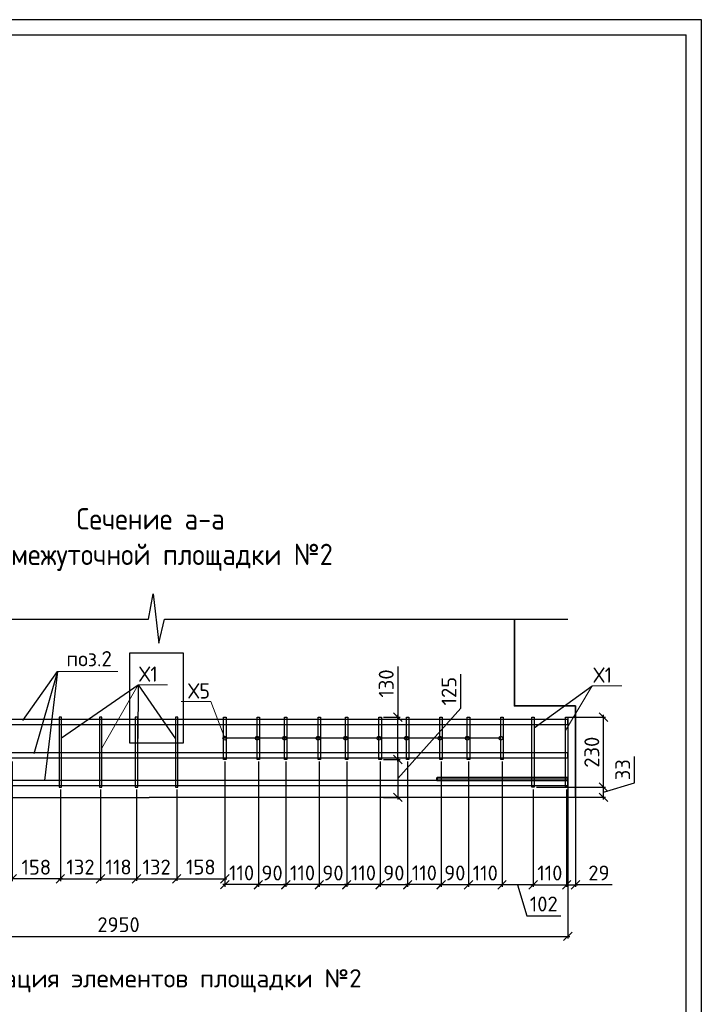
# Model space of a CAD drawing. Header units: millimetres. Extents: x 40580 to 2152466, y -328404 to 177125.
# Tile 147 of 252: x 485624 to 496813, y 160968 to 177125. Entities that reach past the tile are written whole.
import ezdxf
from ezdxf import colors
from ezdxf.entities.mleader import LeaderData, LeaderLine
from ezdxf.enums import TextEntityAlignment as Align
from ezdxf.math import Vec2, Vec3

# ---------------------------------------------------------------- set-up
doc = ezdxf.new("R2010")
doc.units = ezdxf.units.MM
doc.linetypes.add('CENTER', pattern=[2, 1.25, -0.25, 0.25, -0.25])
doc.layers.add('11', color=7, linetype='Continuous')
doc.layers.add('Столовая - обозначения', color=7, linetype='Continuous')
for name, color, linetype, lineweight in [('Арм_хомуты', 133, 'Continuous', 18), ('ОСИ', 7, 'CENTER', 15), ('Перекрытие ж_бетон', 250, 'Continuous', 30), ('подоснова', 151, 'Continuous', 5), ('Столовая Двери и окна', 7, 'Continuous', 15), ('ТЕКСТ', 7, 'Continuous', 15)]:
    doc.layers.add(name, color=color, linetype=linetype, lineweight=lineweight)
doc.layers.add('Стена_ бетон несущ.', color=7, linetype='Continuous', lineweight=70, true_color=0xb4b496)
doc.styles.add('GOST-2.304_Type-B', font='GOST_Common.ttf')
doc.styles.get("Standard").update_dxf_attribs({"font": 'isocpeur.ttf'})
doc.styles.add('ГОСТ', font='isocpeur.ttf')
doc.styles.add('ГОСТ 2.304', font='isocpeur.ttf')
doc.dimstyles.new('Осевые', dxfattribs={"dimscale": 0.7, "dimtxt": 450, "dimasz": 400, "dimexe": 100, "dimexo": 100, "dimgap": 100, "dimtad": 1, "dimdec": 0, "dimzin": 0, "dimdsep": 46, "dimtxsty": 'Standard', "dimblk": 'OBLIQUE', "dimcen": 9, "dimdle": 100, "dimazin": 0, "dimtm": 1e-09, "dimtfac": 1, "dimtdec": 0, "dimtofl": 0, "dimtmove": 0, "dimatfit": 3, "dimfxl": 1, "dimtolj": 1, "dimtzin": 0, "dimarcsym": 0})

# ---------------------------------------------------------------- blocks, each defined once
blk = doc.blocks.new('Штамп')
at = {"layer": '11'}
for p, q in [((311470, 126228), (252070, 126228)), ((311470, 84178), (311470, 126228))]:
    blk.add_line(p, q, dxfattribs=at)
at = {"layer": '11', "lineweight": 30}
for p in [(254210, 125978), (311220, 84428)]:
    blk.add_line(p, (311220, 125978), dxfattribs=at)
blk = doc.blocks.new('_OBLIQUE')
at = {"color": 0, "linetype": 'ByBlock'}
blk.add_line((-0.5, -0.5), (0.5, 0.5), dxfattribs=at)
blk = doc.blocks.new('*D5803')
at = {"layer": 'Defpoints', "color": 0, "linetype": 'ByBlock', "lineweight": 25, "ltscale": 13, "transparency": 16777216}
for p in [(494052, 164530), (494602, 164530), (494602, 162929)]:
    blk.add_point(p, dxfattribs=at)
at = {"layer": 'ОСИ', "color": 0, "linetype": 'ByBlock', "lineweight": -2, "ltscale": 13, "transparency": 16777216}
for p, q in [((494052, 164495), (494052, 162894)), ((494602, 164495), (494602, 162894)), ((494017, 162929), (494637, 162929))]:
    blk.add_line(p, q, dxfattribs=at)
at = {"layer": 'ОСИ', "color": 0, "linetype": 'ByBlock', "lineweight": -2, "ltscale": 13, "transparency": 16777216, "xscale": 140, "yscale": 140, "zscale": 140, "rotation": 180}
blk.add_blockref('_OBLIQUE', (494052, 162929), dxfattribs=at)
at = {"layer": 'ОСИ', "color": 0, "linetype": 'ByBlock', "lineweight": -2, "ltscale": 13, "transparency": 16777216, "xscale": 140, "yscale": 140, "zscale": 140}
blk.add_blockref('_OBLIQUE', (494602, 162929), dxfattribs=at)
at = {"layer": 'ОСИ', "color": 0, "linetype": 'ByBlock', "ltscale": 13, "transparency": 16777216, "insert": (494327, 163122), "char_height": 245, "attachment_point": 5}
blk.add_mtext('\\A1;110', dxfattribs=at)
blk = doc.blocks.new('*D5804')
at = {"layer": 'Defpoints', "color": 0, "linetype": 'ByBlock', "lineweight": 25, "ltscale": 13, "transparency": 16777216}
for p in [(494602, 164530), (494747, 164530), (494747, 162929)]:
    blk.add_point(p, dxfattribs=at)
at = {"layer": 'ОСИ', "color": 0, "linetype": 'ByBlock', "lineweight": -2, "ltscale": 13, "transparency": 16777216}
for p, q in [((494602, 164495), (494602, 162894)), ((494747, 164495), (494747, 162894)), ((494567, 162929), (494782, 162929)), ((495349, 162929), (494747, 162929))]:
    blk.add_line(p, q, dxfattribs=at)
at = {"layer": 'ОСИ', "color": 0, "linetype": 'ByBlock', "lineweight": -2, "ltscale": 13, "transparency": 16777216, "xscale": 140, "yscale": 140, "zscale": 140, "rotation": 180}
blk.add_blockref('_OBLIQUE', (494602, 162929), dxfattribs=at)
at = {"layer": 'ОСИ', "color": 0, "linetype": 'ByBlock', "lineweight": -2, "ltscale": 13, "transparency": 16777216, "xscale": 140, "yscale": 140, "zscale": 140}
blk.add_blockref('_OBLIQUE', (494747, 162929), dxfattribs=at)
at = {"layer": 'ОСИ', "color": 0, "linetype": 'ByBlock', "ltscale": 13, "transparency": 16777216, "insert": (495132, 163122), "char_height": 245, "attachment_point": 5}
blk.add_mtext('\\A1;29', dxfattribs=at)
blk = doc.blocks.new('*D5805')
at = {"layer": 'Defpoints', "color": 0, "linetype": 'ByBlock', "lineweight": 25, "ltscale": 13, "transparency": 16777216}
for p in [(493542, 164986), (494052, 164530), (493542, 162929)]:
    blk.add_point(p, dxfattribs=at)
at = {"layer": 'ОСИ', "color": 0, "linetype": 'ByBlock', "lineweight": -2, "ltscale": 13, "transparency": 16777216}
for p, q in [((493542, 164951), (493542, 162894)), ((494052, 164495), (494052, 162894)), ((494087, 162929), (493507, 162929)), ((493797, 162929), (493949, 162422)), ((493949, 162422), (494506, 162422))]:
    blk.add_line(p, q, dxfattribs=at)
at = {"layer": 'ОСИ', "color": 0, "linetype": 'ByBlock', "lineweight": -2, "ltscale": 13, "transparency": 16777216, "xscale": 140, "yscale": 140, "zscale": 140, "rotation": 180}
blk.add_blockref('_OBLIQUE', (493542, 162929), dxfattribs=at)
at = {"layer": 'ОСИ', "color": 0, "linetype": 'ByBlock', "lineweight": -2, "ltscale": 13, "transparency": 16777216, "xscale": 140, "yscale": 140, "zscale": 140}
blk.add_blockref('_OBLIQUE', (494052, 162929), dxfattribs=at)
at = {"layer": 'ОСИ', "color": 0, "linetype": 'ByBlock', "ltscale": 13, "transparency": 16777216, "insert": (494227, 162614), "char_height": 245, "attachment_point": 5}
blk.add_mtext('\\A1;102', dxfattribs=at)
blk = doc.blocks.new('*D5806')
at = {"layer": 'Defpoints', "color": 0, "linetype": 'ByBlock', "lineweight": 25, "ltscale": 13, "transparency": 16777216}
for p in [(492992, 164986), (493542, 164986), (492992, 162929)]:
    blk.add_point(p, dxfattribs=at)
at = {"layer": 'ОСИ', "color": 0, "linetype": 'ByBlock', "lineweight": -2, "ltscale": 13, "transparency": 16777216}
for p, q in [((492992, 164951), (492992, 162894)), ((493542, 164951), (493542, 162894)), ((493577, 162929), (492957, 162929))]:
    blk.add_line(p, q, dxfattribs=at)
at = {"layer": 'ОСИ', "color": 0, "linetype": 'ByBlock', "lineweight": -2, "ltscale": 13, "transparency": 16777216, "xscale": 140, "yscale": 140, "zscale": 140, "rotation": 180}
blk.add_blockref('_OBLIQUE', (492992, 162929), dxfattribs=at)
at = {"layer": 'ОСИ', "color": 0, "linetype": 'ByBlock', "lineweight": -2, "ltscale": 13, "transparency": 16777216, "xscale": 140, "yscale": 140, "zscale": 140}
blk.add_blockref('_OBLIQUE', (493542, 162929), dxfattribs=at)
at = {"layer": 'ОСИ', "color": 0, "linetype": 'ByBlock', "ltscale": 13, "transparency": 16777216, "insert": (493267, 163122), "char_height": 245, "attachment_point": 5}
blk.add_mtext('\\A1;110', dxfattribs=at)
blk = doc.blocks.new('*D5807')
at = {"layer": 'Defpoints', "color": 0, "linetype": 'ByBlock', "lineweight": 25, "ltscale": 13, "transparency": 16777216}
for p in [(492542, 164986), (492992, 164986), (492542, 162929)]:
    blk.add_point(p, dxfattribs=at)
at = {"layer": 'ОСИ', "color": 0, "linetype": 'ByBlock', "lineweight": -2, "ltscale": 13, "transparency": 16777216}
for p, q in [((492542, 164951), (492542, 162894)), ((492992, 164951), (492992, 162894)), ((493027, 162929), (492507, 162929))]:
    blk.add_line(p, q, dxfattribs=at)
at = {"layer": 'ОСИ', "color": 0, "linetype": 'ByBlock', "lineweight": -2, "ltscale": 13, "transparency": 16777216, "xscale": 140, "yscale": 140, "zscale": 140, "rotation": 180}
blk.add_blockref('_OBLIQUE', (492542, 162929), dxfattribs=at)
at = {"layer": 'ОСИ', "color": 0, "linetype": 'ByBlock', "lineweight": -2, "ltscale": 13, "transparency": 16777216, "xscale": 140, "yscale": 140, "zscale": 140}
blk.add_blockref('_OBLIQUE', (492992, 162929), dxfattribs=at)
at = {"layer": 'ОСИ', "color": 0, "linetype": 'ByBlock', "ltscale": 13, "transparency": 16777216, "insert": (492767, 163122), "char_height": 245, "attachment_point": 5}
blk.add_mtext('\\A1;90', dxfattribs=at)
blk = doc.blocks.new('*D5808')
at = {"layer": 'Defpoints', "color": 0, "linetype": 'ByBlock', "lineweight": 25, "ltscale": 13, "transparency": 16777216}
for p in [(491992, 164986), (492542, 164986), (491992, 162931)]:
    blk.add_point(p, dxfattribs=at)
at = {"layer": 'ОСИ', "color": 0, "linetype": 'ByBlock', "lineweight": -2, "ltscale": 13, "transparency": 16777216}
for p, q in [((491992, 164951), (491992, 162896)), ((492542, 164951), (492542, 162896)), ((492577, 162931), (491957, 162931))]:
    blk.add_line(p, q, dxfattribs=at)
at = {"layer": 'ОСИ', "color": 0, "linetype": 'ByBlock', "lineweight": -2, "ltscale": 13, "transparency": 16777216, "xscale": 140, "yscale": 140, "zscale": 140, "rotation": 180}
blk.add_blockref('_OBLIQUE', (491992, 162931), dxfattribs=at)
at = {"layer": 'ОСИ', "color": 0, "linetype": 'ByBlock', "lineweight": -2, "ltscale": 13, "transparency": 16777216, "xscale": 140, "yscale": 140, "zscale": 140}
blk.add_blockref('_OBLIQUE', (492542, 162931), dxfattribs=at)
at = {"layer": 'ОСИ', "color": 0, "linetype": 'ByBlock', "ltscale": 13, "transparency": 16777216, "insert": (492267, 163124), "char_height": 245, "attachment_point": 5}
blk.add_mtext('\\A1;110', dxfattribs=at)
blk = doc.blocks.new('*D5809')
at = {"layer": 'Defpoints', "color": 0, "linetype": 'ByBlock', "lineweight": 25, "ltscale": 13, "transparency": 16777216}
for p in [(491542, 164986), (491992, 164986), (491542, 162929)]:
    blk.add_point(p, dxfattribs=at)
at = {"layer": 'ОСИ', "color": 0, "linetype": 'ByBlock', "lineweight": -2, "ltscale": 13, "transparency": 16777216}
for p, q in [((491542, 164951), (491542, 162894)), ((491992, 164951), (491992, 162894)), ((492027, 162929), (491507, 162929))]:
    blk.add_line(p, q, dxfattribs=at)
at = {"layer": 'ОСИ', "color": 0, "linetype": 'ByBlock', "lineweight": -2, "ltscale": 13, "transparency": 16777216, "xscale": 140, "yscale": 140, "zscale": 140, "rotation": 180}
blk.add_blockref('_OBLIQUE', (491542, 162929), dxfattribs=at)
at = {"layer": 'ОСИ', "color": 0, "linetype": 'ByBlock', "lineweight": -2, "ltscale": 13, "transparency": 16777216, "xscale": 140, "yscale": 140, "zscale": 140}
blk.add_blockref('_OBLIQUE', (491992, 162929), dxfattribs=at)
at = {"layer": 'ОСИ', "color": 0, "linetype": 'ByBlock', "ltscale": 13, "transparency": 16777216, "insert": (491767, 163122), "char_height": 245, "attachment_point": 5}
blk.add_mtext('\\A1;90', dxfattribs=at)
blk = doc.blocks.new('*D5810')
at = {"layer": 'Defpoints', "color": 0, "linetype": 'ByBlock', "lineweight": 25, "ltscale": 13, "transparency": 16777216}
for p in [(490992, 164986), (491542, 164986), (490992, 162931)]:
    blk.add_point(p, dxfattribs=at)
at = {"layer": 'ОСИ', "color": 0, "linetype": 'ByBlock', "lineweight": -2, "ltscale": 13, "transparency": 16777216}
for p, q in [((490992, 164951), (490992, 162896)), ((491542, 164951), (491542, 162896)), ((491577, 162931), (490957, 162931))]:
    blk.add_line(p, q, dxfattribs=at)
at = {"layer": 'ОСИ', "color": 0, "linetype": 'ByBlock', "lineweight": -2, "ltscale": 13, "transparency": 16777216, "xscale": 140, "yscale": 140, "zscale": 140, "rotation": 180}
blk.add_blockref('_OBLIQUE', (490992, 162931), dxfattribs=at)
at = {"layer": 'ОСИ', "color": 0, "linetype": 'ByBlock', "lineweight": -2, "ltscale": 13, "transparency": 16777216, "xscale": 140, "yscale": 140, "zscale": 140}
blk.add_blockref('_OBLIQUE', (491542, 162931), dxfattribs=at)
at = {"layer": 'ОСИ', "color": 0, "linetype": 'ByBlock', "ltscale": 13, "transparency": 16777216, "insert": (491267, 163124), "char_height": 245, "attachment_point": 5}
blk.add_mtext('\\A1;110', dxfattribs=at)
blk = doc.blocks.new('*D5811')
at = {"layer": 'Defpoints', "color": 0, "linetype": 'ByBlock', "lineweight": 25, "ltscale": 13, "transparency": 16777216}
for p in [(490542, 164986), (490992, 164986), (490542, 162929)]:
    blk.add_point(p, dxfattribs=at)
at = {"layer": 'ОСИ', "color": 0, "linetype": 'ByBlock', "lineweight": -2, "ltscale": 13, "transparency": 16777216}
for p, q in [((490542, 164951), (490542, 162894)), ((490992, 164951), (490992, 162894)), ((491027, 162929), (490507, 162929))]:
    blk.add_line(p, q, dxfattribs=at)
at = {"layer": 'ОСИ', "color": 0, "linetype": 'ByBlock', "lineweight": -2, "ltscale": 13, "transparency": 16777216, "xscale": 140, "yscale": 140, "zscale": 140, "rotation": 180}
blk.add_blockref('_OBLIQUE', (490542, 162929), dxfattribs=at)
at = {"layer": 'ОСИ', "color": 0, "linetype": 'ByBlock', "lineweight": -2, "ltscale": 13, "transparency": 16777216, "xscale": 140, "yscale": 140, "zscale": 140}
blk.add_blockref('_OBLIQUE', (490992, 162929), dxfattribs=at)
at = {"layer": 'ОСИ', "color": 0, "linetype": 'ByBlock', "ltscale": 13, "transparency": 16777216, "insert": (490767, 163122), "char_height": 245, "attachment_point": 5}
blk.add_mtext('\\A1;90', dxfattribs=at)
blk = doc.blocks.new('*D5812')
at = {"layer": 'Defpoints', "color": 0, "linetype": 'ByBlock', "lineweight": 25, "ltscale": 13, "transparency": 16777216}
for p in [(489992, 164986), (490542, 164986), (489992, 162931)]:
    blk.add_point(p, dxfattribs=at)
at = {"layer": 'ОСИ', "color": 0, "linetype": 'ByBlock', "lineweight": -2, "ltscale": 13, "transparency": 16777216}
for p, q in [((489992, 164951), (489992, 162896)), ((490542, 164951), (490542, 162896)), ((490577, 162931), (489957, 162931))]:
    blk.add_line(p, q, dxfattribs=at)
at = {"layer": 'ОСИ', "color": 0, "linetype": 'ByBlock', "lineweight": -2, "ltscale": 13, "transparency": 16777216, "xscale": 140, "yscale": 140, "zscale": 140, "rotation": 180}
blk.add_blockref('_OBLIQUE', (489992, 162931), dxfattribs=at)
at = {"layer": 'ОСИ', "color": 0, "linetype": 'ByBlock', "lineweight": -2, "ltscale": 13, "transparency": 16777216, "xscale": 140, "yscale": 140, "zscale": 140}
blk.add_blockref('_OBLIQUE', (490542, 162931), dxfattribs=at)
at = {"layer": 'ОСИ', "color": 0, "linetype": 'ByBlock', "ltscale": 13, "transparency": 16777216, "insert": (490267, 163124), "char_height": 245, "attachment_point": 5}
blk.add_mtext('\\A1;110', dxfattribs=at)
blk = doc.blocks.new('*D5813')
at = {"layer": 'Defpoints', "color": 0, "linetype": 'ByBlock', "lineweight": 25, "ltscale": 13, "transparency": 16777216}
for p in [(489542, 164986), (489992, 164986), (489542, 162929)]:
    blk.add_point(p, dxfattribs=at)
at = {"layer": 'ОСИ', "color": 0, "linetype": 'ByBlock', "lineweight": -2, "ltscale": 13, "transparency": 16777216}
for p, q in [((489542, 164951), (489542, 162894)), ((489992, 164951), (489992, 162894)), ((490027, 162929), (489507, 162929))]:
    blk.add_line(p, q, dxfattribs=at)
at = {"layer": 'ОСИ', "color": 0, "linetype": 'ByBlock', "lineweight": -2, "ltscale": 13, "transparency": 16777216, "xscale": 140, "yscale": 140, "zscale": 140, "rotation": 180}
blk.add_blockref('_OBLIQUE', (489542, 162929), dxfattribs=at)
at = {"layer": 'ОСИ', "color": 0, "linetype": 'ByBlock', "lineweight": -2, "ltscale": 13, "transparency": 16777216, "xscale": 140, "yscale": 140, "zscale": 140}
blk.add_blockref('_OBLIQUE', (489992, 162929), dxfattribs=at)
at = {"layer": 'ОСИ', "color": 0, "linetype": 'ByBlock', "ltscale": 13, "transparency": 16777216, "insert": (489767, 163122), "char_height": 245, "attachment_point": 5}
blk.add_mtext('\\A1;90', dxfattribs=at)
blk = doc.blocks.new('*D5814')
at = {"layer": 'Defpoints', "color": 0, "linetype": 'ByBlock', "lineweight": 25, "ltscale": 13, "transparency": 16777216}
for p in [(488992, 164986), (489542, 164986), (488992, 162931)]:
    blk.add_point(p, dxfattribs=at)
at = {"layer": 'ОСИ', "color": 0, "linetype": 'ByBlock', "lineweight": -2, "ltscale": 13, "transparency": 16777216}
for p, q in [((488992, 164951), (488992, 162896)), ((489542, 164951), (489542, 162896)), ((489577, 162931), (488957, 162931))]:
    blk.add_line(p, q, dxfattribs=at)
at = {"layer": 'ОСИ', "color": 0, "linetype": 'ByBlock', "lineweight": -2, "ltscale": 13, "transparency": 16777216, "xscale": 140, "yscale": 140, "zscale": 140, "rotation": 180}
blk.add_blockref('_OBLIQUE', (488992, 162931), dxfattribs=at)
at = {"layer": 'ОСИ', "color": 0, "linetype": 'ByBlock', "lineweight": -2, "ltscale": 13, "transparency": 16777216, "xscale": 140, "yscale": 140, "zscale": 140}
blk.add_blockref('_OBLIQUE', (489542, 162931), dxfattribs=at)
at = {"layer": 'ОСИ', "color": 0, "linetype": 'ByBlock', "ltscale": 13, "transparency": 16777216, "insert": (489267, 163124), "char_height": 245, "attachment_point": 5}
blk.add_mtext('\\A1;110', dxfattribs=at)
blk = doc.blocks.new('*D5815')
at = {"layer": 'Defpoints', "color": 0, "linetype": 'ByBlock', "lineweight": 25, "ltscale": 13, "transparency": 16777216}
for p in [(486292, 164530), (486952, 164530), (486952, 163028)]:
    blk.add_point(p, dxfattribs=at)
at = {"layer": 'ОСИ', "color": 0, "linetype": 'ByBlock', "lineweight": -2, "ltscale": 13, "transparency": 16777216}
for p, q in [((486292, 164495), (486292, 162993)), ((486952, 164495), (486952, 162993)), ((486257, 163028), (486987, 163028))]:
    blk.add_line(p, q, dxfattribs=at)
at = {"layer": 'ОСИ', "color": 0, "linetype": 'ByBlock', "lineweight": -2, "ltscale": 13, "transparency": 16777216, "xscale": 140, "yscale": 140, "zscale": 140, "rotation": 180}
blk.add_blockref('_OBLIQUE', (486292, 163028), dxfattribs=at)
at = {"layer": 'ОСИ', "color": 0, "linetype": 'ByBlock', "lineweight": -2, "ltscale": 13, "transparency": 16777216, "xscale": 140, "yscale": 140, "zscale": 140}
blk.add_blockref('_OBLIQUE', (486952, 163028), dxfattribs=at)
at = {"layer": 'ОСИ', "color": 0, "linetype": 'ByBlock', "ltscale": 13, "transparency": 16777216, "insert": (486622, 163220), "char_height": 245, "attachment_point": 5}
blk.add_mtext('\\A1;132', dxfattribs=at)
blk = doc.blocks.new('*D5816')
at = {"layer": 'Defpoints', "color": 0, "linetype": 'ByBlock', "lineweight": 25, "ltscale": 13, "transparency": 16777216}
for p in [(479872, 165060), (494622, 165060), (494622, 162082)]:
    blk.add_point(p, dxfattribs=at)
at = {"layer": 'ОСИ', "color": 0, "linetype": 'ByBlock', "lineweight": -2, "ltscale": 13, "transparency": 16777216}
for p, q in [((479872, 165025), (479872, 162047)), ((494622, 165025), (494622, 162047)), ((479837, 162082), (494657, 162082))]:
    blk.add_line(p, q, dxfattribs=at)
at = {"layer": 'ОСИ', "color": 0, "linetype": 'ByBlock', "lineweight": -2, "ltscale": 13, "transparency": 16777216, "xscale": 140, "yscale": 140, "zscale": 140, "rotation": 180}
blk.add_blockref('_OBLIQUE', (479872, 162082), dxfattribs=at)
at = {"layer": 'ОСИ', "color": 0, "linetype": 'ByBlock', "lineweight": -2, "ltscale": 13, "transparency": 16777216, "xscale": 140, "yscale": 140, "zscale": 140}
blk.add_blockref('_OBLIQUE', (494622, 162082), dxfattribs=at)
at = {"layer": 'ОСИ', "color": 0, "linetype": 'ByBlock', "ltscale": 13, "transparency": 16777216, "insert": (487247, 162274), "char_height": 245, "attachment_point": 5}
blk.add_mtext('\\A1;2950', dxfattribs=at)
blk = doc.blocks.new('*D5857')
at = {"layer": 'Defpoints', "color": 0, "linetype": 'ByBlock', "lineweight": 25, "ltscale": 13, "transparency": 16777216}
for p in [(486952, 164530), (487542, 164530), (487542, 163028)]:
    blk.add_point(p, dxfattribs=at)
at = {"layer": 'ОСИ', "color": 0, "linetype": 'ByBlock', "lineweight": -2, "ltscale": 13, "transparency": 16777216}
for p, q in [((486952, 164495), (486952, 162993)), ((487542, 164495), (487542, 162993)), ((486917, 163028), (487577, 163028))]:
    blk.add_line(p, q, dxfattribs=at)
at = {"layer": 'ОСИ', "color": 0, "linetype": 'ByBlock', "lineweight": -2, "ltscale": 13, "transparency": 16777216, "xscale": 140, "yscale": 140, "zscale": 140, "rotation": 180}
blk.add_blockref('_OBLIQUE', (486952, 163028), dxfattribs=at)
at = {"layer": 'ОСИ', "color": 0, "linetype": 'ByBlock', "lineweight": -2, "ltscale": 13, "transparency": 16777216, "xscale": 140, "yscale": 140, "zscale": 140}
blk.add_blockref('_OBLIQUE', (487542, 163028), dxfattribs=at)
at = {"layer": 'ОСИ', "color": 0, "linetype": 'ByBlock', "ltscale": 13, "transparency": 16777216, "insert": (487247, 163220), "char_height": 245, "attachment_point": 5}
blk.add_mtext('\\A1;118', dxfattribs=at)
blk = doc.blocks.new('*D5858')
at = {"layer": 'Defpoints', "color": 0, "linetype": 'ByBlock', "lineweight": 25, "ltscale": 13, "transparency": 16777216}
for p in [(487542, 164530), (488202, 164530), (488202, 163028)]:
    blk.add_point(p, dxfattribs=at)
at = {"layer": 'ОСИ', "color": 0, "linetype": 'ByBlock', "lineweight": -2, "ltscale": 13, "transparency": 16777216}
for p, q in [((487542, 164495), (487542, 162993)), ((488202, 164495), (488202, 162993)), ((487507, 163028), (488237, 163028))]:
    blk.add_line(p, q, dxfattribs=at)
at = {"layer": 'ОСИ', "color": 0, "linetype": 'ByBlock', "lineweight": -2, "ltscale": 13, "transparency": 16777216, "xscale": 140, "yscale": 140, "zscale": 140, "rotation": 180}
blk.add_blockref('_OBLIQUE', (487542, 163028), dxfattribs=at)
at = {"layer": 'ОСИ', "color": 0, "linetype": 'ByBlock', "lineweight": -2, "ltscale": 13, "transparency": 16777216, "xscale": 140, "yscale": 140, "zscale": 140}
blk.add_blockref('_OBLIQUE', (488202, 163028), dxfattribs=at)
at = {"layer": 'ОСИ', "color": 0, "linetype": 'ByBlock', "ltscale": 13, "transparency": 16777216, "insert": (487872, 163220), "char_height": 245, "attachment_point": 5}
blk.add_mtext('\\A1;132', dxfattribs=at)
blk = doc.blocks.new('*D5817')
at = {"layer": 'Defpoints', "color": 0, "linetype": 'ByBlock', "lineweight": 25, "ltscale": 13, "transparency": 16777216}
for p in [(488992, 164986), (488202, 164530), (488992, 163028)]:
    blk.add_point(p, dxfattribs=at)
at = {"layer": 'ОСИ', "color": 0, "linetype": 'ByBlock', "lineweight": -2, "ltscale": 13, "transparency": 16777216}
for p, q in [((488992, 164951), (488992, 162993)), ((488202, 164495), (488202, 162993)), ((488167, 163028), (489027, 163028))]:
    blk.add_line(p, q, dxfattribs=at)
at = {"layer": 'ОСИ', "color": 0, "linetype": 'ByBlock', "lineweight": -2, "ltscale": 13, "transparency": 16777216, "xscale": 140, "yscale": 140, "zscale": 140, "rotation": 180}
blk.add_blockref('_OBLIQUE', (488202, 163028), dxfattribs=at)
at = {"layer": 'ОСИ', "color": 0, "linetype": 'ByBlock', "lineweight": -2, "ltscale": 13, "transparency": 16777216, "xscale": 140, "yscale": 140, "zscale": 140}
blk.add_blockref('_OBLIQUE', (488992, 163028), dxfattribs=at)
at = {"layer": 'ОСИ', "color": 0, "linetype": 'ByBlock', "ltscale": 13, "transparency": 16777216, "insert": (488597, 163220), "char_height": 245, "attachment_point": 5}
blk.add_mtext('\\A1;158', dxfattribs=at)
blk = doc.blocks.new('*D5818')
at = {"layer": 'Defpoints', "color": 0, "linetype": 'ByBlock', "lineweight": 25, "ltscale": 13, "transparency": 16777216}
for p in [(485502, 164986), (486292, 164530), (485502, 163025)]:
    blk.add_point(p, dxfattribs=at)
at = {"layer": 'ОСИ', "color": 0, "linetype": 'ByBlock', "lineweight": -2, "ltscale": 13, "transparency": 16777216}
for p, q in [((485502, 164951), (485502, 162990)), ((486292, 164495), (486292, 162990)), ((486327, 163025), (485467, 163025))]:
    blk.add_line(p, q, dxfattribs=at)
at = {"layer": 'ОСИ', "color": 0, "linetype": 'ByBlock', "lineweight": -2, "ltscale": 13, "transparency": 16777216, "xscale": 140, "yscale": 140, "zscale": 140, "rotation": 180}
blk.add_blockref('_OBLIQUE', (485502, 163025), dxfattribs=at)
at = {"layer": 'ОСИ', "color": 0, "linetype": 'ByBlock', "lineweight": -2, "ltscale": 13, "transparency": 16777216, "xscale": 140, "yscale": 140, "zscale": 140}
blk.add_blockref('_OBLIQUE', (486292, 163025), dxfattribs=at)
at = {"layer": 'ОСИ', "color": 0, "linetype": 'ByBlock', "ltscale": 13, "transparency": 16777216, "insert": (485897, 163217), "char_height": 245, "attachment_point": 5}
blk.add_mtext('\\A1;158', dxfattribs=at)
blk = doc.blocks.new('_None')
blk = doc.blocks.new('*D5868')
at = {"layer": 'Defpoints', "color": 0, "linetype": 'ByBlock', "lineweight": 25, "ltscale": 13, "transparency": 16777216}
for p in [(494072, 164530), (495208, 164530), (494138, 164365)]:
    blk.add_point(p, dxfattribs=at)
at = {"layer": 'ОСИ', "color": 0, "linetype": 'ByBlock', "lineweight": -2, "ltscale": 13, "transparency": 16777216}
for p, q in [((495716, 164600), (495716, 165034)), ((494107, 164530), (495243, 164530)), ((495208, 164447), (495716, 164600)), ((495208, 164330), (495208, 164565)), ((494173, 164365), (495243, 164365))]:
    blk.add_line(p, q, dxfattribs=at)
at = {"layer": 'ОСИ', "color": 0, "linetype": 'ByBlock', "lineweight": -2, "ltscale": 13, "transparency": 16777216, "xscale": 140, "yscale": 140, "zscale": 140}
for p, rotation in [((495208, 164530), 90), ((495208, 164365), 270)]:
    blk.add_blockref('_OBLIQUE', p, dxfattribs=dict(at, rotation=rotation))
at = {"layer": 'ОСИ', "color": 0, "linetype": 'ByBlock', "ltscale": 13, "transparency": 16777216, "insert": (495523, 164817), "char_height": 245, "attachment_point": 5, "rotation": 90}
blk.add_mtext('\\A1;33', dxfattribs=at)
blk = doc.blocks.new('*D5869')
at = {"layer": 'Defpoints', "color": 0, "linetype": 'ByBlock', "lineweight": 25, "ltscale": 13, "transparency": 16777216}
for p in [(494582, 165681), (495208, 165681), (494582, 164530)]:
    blk.add_point(p, dxfattribs=at)
at = {"layer": 'ОСИ', "color": 0, "linetype": 'ByBlock', "lineweight": -2, "ltscale": 13, "transparency": 16777216}
for p, q in [((494617, 165681), (495243, 165681)), ((495208, 164495), (495208, 165716)), ((494617, 164530), (495243, 164530))]:
    blk.add_line(p, q, dxfattribs=at)
at = {"layer": 'ОСИ', "color": 0, "linetype": 'ByBlock', "lineweight": -2, "ltscale": 13, "transparency": 16777216, "xscale": 140, "yscale": 140, "zscale": 140}
for p, rotation in [((495208, 165681), 90), ((495208, 164530), 270)]:
    blk.add_blockref('_OBLIQUE', p, dxfattribs=dict(at, rotation=rotation))
at = {"layer": 'ОСИ', "color": 0, "linetype": 'ByBlock', "ltscale": 13, "transparency": 16777216, "insert": (495016, 165105), "char_height": 245, "attachment_point": 5, "rotation": 90}
blk.add_mtext('\\A1;230', dxfattribs=at)
blk = doc.blocks.new('*D5870')
at = {"layer": 'Defpoints', "color": 0, "linetype": 'ByBlock', "lineweight": 25, "ltscale": 13, "transparency": 16777216}
for p in [(491562, 165681), (491833, 165681), (491562, 164986)]:
    blk.add_point(p, dxfattribs=at)
at = {"layer": 'ОСИ', "color": 0, "linetype": 'ByBlock', "lineweight": -2, "ltscale": 13, "transparency": 16777216}
for p, q in [((491833, 166510), (491833, 165681)), ((491597, 165681), (491868, 165681)), ((491833, 164951), (491833, 165716)), ((491597, 164986), (491868, 164986))]:
    blk.add_line(p, q, dxfattribs=at)
at = {"layer": 'ОСИ', "color": 0, "linetype": 'ByBlock', "lineweight": -2, "ltscale": 13, "transparency": 16777216, "xscale": 140, "yscale": 140, "zscale": 140}
for p, rotation in [((491833, 165681), 90), ((491833, 164986), 270)]:
    blk.add_blockref('_OBLIQUE', p, dxfattribs=dict(at, rotation=rotation))
at = {"layer": 'ОСИ', "color": 0, "linetype": 'ByBlock', "ltscale": 13, "transparency": 16777216, "insert": (491641, 166232), "char_height": 245, "attachment_point": 5, "rotation": 90}
blk.add_mtext('\\A1;130', dxfattribs=at)
blk = doc.blocks.new('*D5707')
at = {"layer": 'Defpoints', "color": 0, "linetype": 'ByBlock', "lineweight": 25, "ltscale": 13, "transparency": 16777216}
for p in [(491562, 164986), (491562, 164363), (491833, 164363)]:
    blk.add_point(p, dxfattribs=at)
at = {"layer": 'ОСИ', "color": 0, "linetype": 'ByBlock', "lineweight": -2, "ltscale": 13, "transparency": 16777216}
for p, q in [((492864, 165828), (492864, 166384)), ((491833, 164675), (492864, 165828)), ((491597, 164986), (491868, 164986)), ((491833, 165021), (491833, 164328)), ((491597, 164363), (491868, 164363))]:
    blk.add_line(p, q, dxfattribs=at)
at = {"layer": 'ОСИ', "color": 0, "linetype": 'ByBlock', "lineweight": -2, "ltscale": 13, "transparency": 16777216, "xscale": 140, "yscale": 140, "zscale": 140}
for p, rotation in [((491833, 164986), 90), ((491833, 164363), 270)]:
    blk.add_blockref('_OBLIQUE', p, dxfattribs=dict(at, rotation=rotation))
at = {"layer": 'ОСИ', "color": 0, "linetype": 'ByBlock', "ltscale": 13, "transparency": 16777216, "insert": (492671, 166106), "char_height": 245, "attachment_point": 5, "rotation": 90}
blk.add_mtext('\\A1;125', dxfattribs=at)

msp = doc.modelspace()

# ---------------------------------------------------------------- linework, layer by layer
at = {"layer": 'Арм_хомуты', "color": 251, "lineweight": 40, "true_color": 0x636466}
msp.add_lwpolyline([(492479.531, 164688.702), (494617.657, 164688.702), (494617.657, 164638.702), (492479.531, 164638.702)], close=True, dxfattribs=at)
at = {"layer": 'Перекрытие ж_бетон', "color": 18, "linetype": 'Continuous', "lineweight": 30, "true_color": 0x000000}
for points in [[(494621.471, 165638.517), (479871.471, 165638.517), (479871.471, 165558.517), (494621.471, 165558.517)], [(494621.471, 165093.119), (479871.471, 165093.119), (479871.471, 165013.119), (494621.471, 165013.119)], [(494621.471, 164638.702), (479871.471, 164638.702), (479871.471, 164558.702), (494621.471, 164558.702)]]:
    msp.add_lwpolyline(points, close=True, dxfattribs=at)
at = {"layer": 'подоснова', "color": 18, "ltscale": 0.3, "true_color": 0x000000}
msp.add_line((487238.149, 166430.092), (486245.78, 166430.092), dxfattribs=at)
at = {"layer": 'Стена_ бетон несущ.', "color": 18, "linetype": 'Continuous', "lineweight": 35, "true_color": 0x000000, "transparency": 33554687}
msp.add_lwpolyline([(493746.034, 167289.616), (493746.469, 165864.616), (494746.469, 165864.92), (494746.926, 164364.921), (480746.928, 164356.69), (479746.928, 164356.386), (479746.47, 165856.385), (480746.47, 165856.69), (480746.036, 167281.69)], dxfattribs=at)
at = {"layer": 'Столовая Двери и окна', "color": 18, "lineweight": 25, "true_color": 0x000000}
for p, q in [((487740.552, 167289.616), (487814.115, 167702.205)), ((487814.115, 167702.205), (487909.891, 166892.961)), ((479955.977, 167289.616), (487740.552, 167289.616)), ((487909.891, 166892.961), (488001.313, 167289.616)), ((488001.313, 167289.616), (494619.952, 167289.616)), ((485676.703, 165623.517), (486245.78, 166430.092)), ((486245.78, 166430.092), (485855.419, 165078.119)), ((486245.78, 166430.092), (486033.19, 164638.702)), ((486312.084, 165339.526), (487566.479, 166211.822)), ((487566.479, 166211.822), (487562.063, 165327.192)), ((487566.579, 166211.822), (488182.082, 165325.26)), ((494071.927, 165506.805), (495023.772, 166195.532)), ((493521.927, 165333.526), (488971.927, 165333.526))]:
    msp.add_line(p, q, dxfattribs=at)
at = {"layer": 'Столовая Двери и окна', "color": 1, "lineweight": 25}
msp.add_lwpolyline([(487433.726, 166737.868), (488307.446, 166737.868), (488307.446, 165253.129), (487433.726, 165253.129)], close=True, dxfattribs=at)
at = {"layer": 'Столовая Двери и окна', "color": 18, "lineweight": 30, "true_color": 0x000000}
for points in [[(486272.084, 165680.83), (486272.084, 164530.097), (486312.084, 164530.097), (486312.084, 165680.83)], [(486932.066, 165680.83), (486932.066, 164530.097), (486972.066, 164530.097), (486972.066, 165680.83)], [(487522.063, 165680.83), (487522.063, 164530.097), (487562.063, 164530.097), (487562.063, 165680.83)], [(488182.082, 165680.845), (488182.082, 164530.111), (488222.082, 164530.111), (488222.082, 165680.845)], [(489011.927, 165680.83), (489011.927, 164986.222), (488971.927, 164986.222), (488971.927, 165680.83)], [(489561.927, 165680.83), (489561.927, 164986.222), (489521.927, 164986.222), (489521.927, 165680.83)], [(490011.927, 165680.83), (490011.927, 164986.222), (489971.927, 164986.222), (489971.927, 165680.83)], [(490561.927, 165680.83), (490561.927, 164986.222), (490521.927, 164986.222), (490521.927, 165680.83)], [(491011.927, 165680.83), (491011.927, 164986.222), (490971.927, 164986.222), (490971.927, 165680.83)], [(491561.927, 165680.83), (491561.927, 164986.222), (491521.927, 164986.222), (491521.927, 165680.83)], [(492011.927, 165680.83), (492011.927, 164986.222), (491971.927, 164986.222), (491971.927, 165680.83)], [(492561.927, 165680.83), (492561.927, 164986.222), (492521.927, 164986.222), (492521.927, 165680.83)], [(493011.927, 165680.83), (493011.927, 164986.222), (492971.927, 164986.222), (492971.927, 165680.83)], [(493561.927, 165680.83), (493561.927, 164986.222), (493521.927, 164986.222), (493521.927, 165680.83)], [(494071.927, 165680.83), (494071.927, 164530.097), (494031.927, 164530.097), (494031.927, 165680.83)], [(494621.927, 165680.83), (494621.927, 164530.097), (494581.927, 164530.097), (494581.927, 165680.83)]]:
    msp.add_lwpolyline(points, close=True, dxfattribs=at)
for centre in [(488991.927, 165333.526), (489521.927, 165333.526), (489971.927, 165333.526), (490521.927, 165333.526), (490971.927, 165333.526), (491521.927, 165333.526), (491971.927, 165333.526), (492521.927, 165333.526), (492971.927, 165333.526), (493521.927, 165333.526)]:
    msp.add_circle(centre, 30.99, dxfattribs=at)

# ---------------------------------------------------------------- block references
at = {"layer": 'Столовая - обозначения', "color": 18, "lineweight": 20, "true_color": 0x000000}
msp.add_blockref('Штамп', (185343.703, 50897.048), dxfattribs=at)

# ---------------------------------------------------------------- texts
at = {"layer": 'подоснова', "color": 18, "ltscale": 0.3, "true_color": 0x000000, "insert": (486763.879, 166847.264), "char_height": 250, "width": 3270.99844, "attachment_point": 5, "style": 'ГОСТ 2.304'}
msp.add_mtext(' \\Pпоз.2 ', dxfattribs=at)
at = {"layer": 'ТЕКСТ', "color": 18, "lineweight": 25, "true_color": 0x000000}
msp.add_text('Спецификация элементов площадки №2', height=300, dxfattribs=at).set_placement((487362.817, 161394.346, -3.446), align=Align.MIDDLE_CENTER)
at = {"layer": 'ТЕКСТ', "color": 18, "ltscale": 6, "true_color": 0x000000, "insert": (487773.947, 169108.846), "char_height": 350, "width": 12142.26589, "attachment_point": 2, "style": 'ГОСТ'}
msp.add_mtext('{\\W0.9;Сечение а-а\\PПромежуточной площадки №2}', dxfattribs=at)

# ---------------------------------------------------------------- dimensions: what is measured, and where the dimension line sits
at = {"layer": 'ОСИ', "color": 18, "linetype": 'ByBlock', "ltscale": 13, "true_color": 0x000000}
dim = msp.add_linear_dim(base=(491833.158, 165680.83), p1=(491561.927, 164986.222), p2=(491561.927, 165680.83), angle=90, text='130', dimstyle='Осевые', override={"dimtxt": 350, "dimasz": 200, "dimexe": 50, "dimexo": 50, "dimlfac": 0.2, "dimdle": 50, "dimtmove": 1}, dxfattribs=at)
dim.commit()
dim.dimension.update_dxf_attribs({"geometry": '*D5870', "text_midpoint": (491804.525, 166231.516), "dimtype": 160})
for base, p1, p2, angle, picture, middle in [((491833.158, 164363.048), (491561.927, 164986.222), (491561.942, 164363.048), 90, '*D5707', (492863.72, 165897.697)), ((494746.927, 162929.245), (494601.927, 164530.097), (494746.927, 164530.097), 180, '*D5804', (495131.718, 162846.501))]:
    dim = msp.add_linear_dim(base=base, p1=p1, p2=p2, angle=angle, dimstyle='Осевые', override={"dimtxt": 350, "dimasz": 200, "dimexe": 50, "dimexo": 50, "dimlfac": 0.2, "dimdle": 50, "dimtmove": 1}, dxfattribs=at)
    dim.commit()
    dim.dimension.update_dxf_attribs({"geometry": picture, "text_midpoint": middle, "dimtype": 160})
for base, p1, p2, angle, picture, middle in [((495208.266, 165680.83), (494581.927, 164530.097), (494581.927, 165680.83), 90, '*D5869', (495015.766, 165105.464)), ((488991.927, 162931.12), (489541.927, 164986.222), (488991.927, 164986.222), 180, '*D5814', (489266.927, 163123.62)), ((489541.927, 162929.245), (489991.927, 164986.222), (489541.927, 164986.222), 180, '*D5813', (489766.927, 163121.745)), ((489991.927, 162931.12), (490541.927, 164986.222), (489991.927, 164986.222), 180, '*D5812', (490266.927, 163123.62)), ((490541.927, 162929.245), (490991.927, 164986.222), (490541.927, 164986.222), 180, '*D5811', (490766.927, 163121.745)), ((490991.927, 162931.12), (491541.927, 164986.222), (490991.927, 164986.222), 180, '*D5810', (491266.927, 163123.62)), ((491541.927, 162929.245), (491991.927, 164986.222), (491541.927, 164986.222), 180, '*D5809', (491766.927, 163121.745)), ((491991.927, 162931.12), (492541.927, 164986.222), (491991.927, 164986.222), 180, '*D5808', (492266.927, 163123.62)), ((492541.927, 162929.245), (492991.927, 164986.222), (492541.927, 164986.222), 180, '*D5807', (492766.927, 163121.745)), ((492991.927, 162929.245), (493541.927, 164986.222), (492991.927, 164986.222), 180, '*D5806', (493266.927, 163121.745)), ((493541.927, 162929.245), (494051.927, 164530.097), (493541.927, 164986.222), 180, '*D5805', (494019.177, 162614.245)), ((495208.266, 164530.097), (494138.126, 164364.563), (494071.927, 164530.097), 90, '*D5868', (495523.266, 164669.58)), ((494601.927, 162929.245), (494051.927, 164530.097), (494601.927, 164530.097), 180, '*D5803', (494326.927, 163121.745))]:
    dim = msp.add_linear_dim(base=base, p1=p1, p2=p2, angle=angle, dimstyle='Осевые', override={"dimtxt": 350, "dimasz": 200, "dimexe": 50, "dimexo": 50, "dimlfac": 0.2, "dimdle": 50, "dimtmove": 1}, dxfattribs=at)
    dim.commit()
    dim.dimension.update_dxf_attribs({"geometry": picture, "text_midpoint": middle})
for base, p1, p2, picture, middle in [((494621.927, 162081.89), (479871.927, 165060.196), (494621.927, 165060.196), '*D5816', (487246.927, 162274.39)), ((485501.927, 163024.928), (486292.084, 164530.097), (485501.927, 164986.222), '*D5818', (485897.005, 163217.428)), ((488991.927, 163027.553), (488202.082, 164530.111), (488991.927, 164986.222), '*D5817', (488597.005, 163220.053)), ((486952.066, 163027.553), (486292.084, 164530.097), (486952.066, 164530.097), '*D5815', (486622.075, 163220.053)), ((487542.063, 163027.553), (486952.066, 164530.097), (487542.063, 164530.097), '*D5857', (487247.064, 163220.053)), ((488202.082, 163027.553), (487542.063, 164530.097), (488202.082, 164530.111), '*D5858', (487872.073, 163220.053))]:
    dim = msp.add_linear_dim(base=base, p1=p1, p2=p2, dimstyle='Осевые', override={"dimtxt": 350, "dimasz": 200, "dimexe": 50, "dimexo": 50, "dimlfac": 0.2, "dimdle": 50, "dimtmove": 1}, dxfattribs=at)
    dim.commit()
    dim.dimension.update_dxf_attribs({"geometry": picture, "text_midpoint": middle})

# ---------------------------------------------------------------- leaders
at = {"layer": 'подоснова', "color": 18, "ltscale": 0.3, "true_color": 0x000000}
ml = msp.add_multileader_mtext('Standard', dxfattribs=at)
ml.set_content('Х1 ', color=(0, 0, 0), style='GOST-2.304_Type-B')
ml.set_leader_properties(color=256, linetype='ByLayer', lineweight=15)
ml.set_arrow_properties(name='NONE')
ml.build(insert=Vec2(0, 0))
ml.multileader.update_dxf_attribs({"text_left_attachment_type": 6, "text_right_attachment_type": 6, "dogleg_length": 0.1, "arrow_head_size": 18})
ctx = ml.context
ctx.base_point, ctx.char_height, ctx.arrow_head_size, ctx.landing_gap_size, ctx.plane_origin = Vec3(487566.579, 166211.822), 250, 18, 20, Vec3(478295.36, 167952.889)
ctx.left_attachment, ctx.right_attachment, ctx.text_align_type = 6, 6, 1
notes = []
notes.append((ctx, [(0, (1, 1, 0), (487566.479, 166211.822), (1, 0), 0.1, [(0, [(486972.183, 165171.205)], 0, [])])]))
ctx.mtext.insert, ctx.mtext.alignment, ctx.mtext.flow_direction = Vec3(487736.579, 166511.822), 2, 5
ml = msp.add_multileader_mtext('Standard', dxfattribs=at)
ml.set_content('Х1 ', color=(0, 0, 0), style='GOST-2.304_Type-B')
ml.set_leader_properties(color=256, linetype='ByLayer', lineweight=15)
ml.set_arrow_properties(name='NONE')
ml.build(insert=Vec2(0, 0))
ml.multileader.update_dxf_attribs({"text_left_attachment_type": 6, "text_right_attachment_type": 6, "dogleg_length": 0.1, "arrow_head_size": 18})
ctx = ml.context
ctx.base_point, ctx.char_height, ctx.arrow_head_size, ctx.landing_gap_size, ctx.plane_origin = Vec3(495023.872, 166195.532), 250, 18, 20, Vec3(485701.983, 168336.935)
ctx.left_attachment, ctx.right_attachment, ctx.text_align_type = 6, 6, 1
notes.append((ctx, [(0, (1, 1, 0), (495023.772, 166195.532), (1, 0), 0.1, [(0, [(494581.927, 165458.761)], 0, [])])]))
ctx.mtext.insert, ctx.mtext.alignment, ctx.mtext.flow_direction = Vec3(495193.872, 166495.532), 2, 5
ml = msp.add_multileader_mtext('Standard', dxfattribs=at)
ml.set_content('Х5 ', color=(0, 0, 0), style='GOST-2.304_Type-B')
ml.set_leader_properties(color=256, linetype='ByLayer', lineweight=15)
ml.set_arrow_properties(name='NONE')
ml.build(insert=Vec2(0, 0))
ml.multileader.update_dxf_attribs({"text_left_attachment_type": 6, "text_right_attachment_type": 6, "dogleg_length": 0.1, "arrow_head_size": 18})
ctx = ml.context
ctx.base_point, ctx.char_height, ctx.arrow_head_size, ctx.landing_gap_size, ctx.plane_origin = Vec3(488373.303, 165934.99), 250, 18, 20, Vec3(499629.5, 168167.806)
ctx.left_attachment, ctx.right_attachment, ctx.text_align_type = 6, 6, 1
notes.append((ctx, [(0, (1, 1, 0), (488763.403, 165934.99), (-1, 0), 0.1, [(0, [(488991.927, 165333.526)], 0, [])])]))
ctx.mtext.insert, ctx.mtext.alignment, ctx.mtext.flow_direction = Vec3(488568.303, 166234.99), 2, 5
for ctx, leaders in notes:
    for number, flags, end, landing, length, lines in leaders:
        leader = LeaderData()
        leader.index, (leader.has_last_leader_line, leader.has_dogleg_vector, leader.attachment_direction) = number, flags
        leader.last_leader_point, leader.dogleg_vector, leader.dogleg_length = Vec3(end), Vec3(landing), length
        for number, points, colour, breaks in lines:
            line = LeaderLine()
            line.index, line.vertices, line.color, line.breaks = number, Vec3.list(points), colors.encode_raw_color(colour), breaks
            leader.lines.append(line)
        ctx.leaders.append(leader)

doc.saveas('drawing.dxf')
